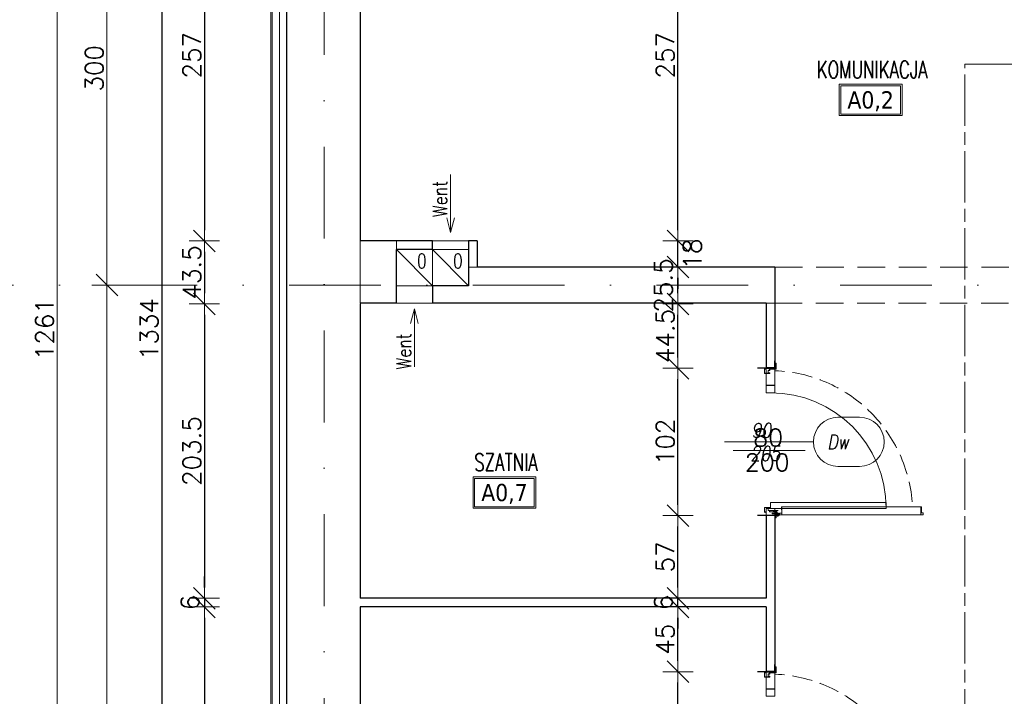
# Model space of a CAD drawing. Header units: millimetres. Extents: x 23192 to 177760, y -399809 to -79279.
# Tile 86 of 256: x 48707 to 49388, y -195224 to -194755. Entities that reach past the tile are written whole.
import ezdxf
from ezdxf.enums import TextEntityAlignment as Align

# ---------------------------------------------------------------- set-up
doc = ezdxf.new("R2010")
doc.units = ezdxf.units.MM
for name, pattern in [('CENTER', [0.6, 0.375, -0.075, 0.075, -0.075]), ('CHAIN', [0.3543, 0.2362, -0.0295, 0.0591, -0.0295]), ('DASHDOT', [25.4, 12.7, -6.35, 0, -6.35]), ('HIDDEN', [9.525, 6.35, -3.175]), ('Hidden Line', [391.222223, 282.222223, -109])]:
    doc.linetypes.add(name, pattern=pattern)
doc.layers.get('0').update_dxf_attribs({"lineweight": 0})
for name, color, linetype, lineweight in [('!! 0_ Istn-sciany', 3, 'Continuous', 30), ('!! 0_ Istn-widok', 1, 'Continuous', 15), ('!! 0_Istn-went', 5, 'Continuous', 13), ('!! 0_Opis_pom', 9, 'Continuous', 13), ('!! 1_ tynk zewn  - nowy', 21, 'Continuous', 20), ('!! 1_droga ewakuacyjna', 3, 'CHAIN', 20), ('!! 1_PROJ Sciany', 2, 'Continuous', 40), ('!! 2_ remont Ocieplenie', 4, 'ZIGZAG', 5), ('!! 2_Drzwi - nowe remont', 33, 'Continuous', 9), ('!! 2_drzwi opis', 151, 'Continuous', 9), ('!! wymiary osi', 250, 'Continuous', 9), ('0-osie-liniA', 14, 'DASHDOT', 5)]:
    doc.layers.add(name, color=color, linetype=linetype, lineweight=lineweight)
doc.layers.add('!! 2_WYBURZENIA DO REMONTU', color=7, linetype='Continuous', lineweight=0, true_color=0x4d4d4d, plot=False)
doc.styles.add('50', font='ROMANS.shx', dxfattribs={"width": 0.8, "height": 10})
doc.styles.add('ARCHETYP', font='romans.shx', dxfattribs={"height": 15})
doc.styles.add('ARIAL', font='tahoma.ttf')
doc.styles.add('TXT', font='simplex.shx')
doc.linetypes.add('ZIGZAG', pattern='A,0.00254,-5.08,[131,ltypeshp.shx,S=5.08,R=0,X=-5.08,Y=0],-10.16,[131,ltypeshp.shx,S=5.08,R=180,X=5.08,Y=0],-5.08', length=20.32254)
doc.dimstyles.new('DIM50', dxfattribs={"dimscale": 5, "dimtxt": 2.5, "dimasz": 1.5, "dimexe": 0, "dimexo": 0, "dimgap": 0.5, "dimtad": 1, "dimdec": 4, "dimrnd": 0.5, "dimdsep": 46, "dimtxsty": 'TXT', "dimblk1": 'TICK1', "dimblk2": 'TICK1', "dimsah": 1, "dimcen": 0, "dimse1": 1, "dimse2": 1, "dimclrd": 1, "dimclre": 7, "dimclrt": 9, "dimadec": 0, "dimazin": 0, "dimtfac": 1, "dimtdec": 4, "dimtmove": 2, "dimatfit": 3, "dimldrblk": 'TICK1', "dimfxl": 1, "dimtolj": 1, "dimarcsym": 0})

# ---------------------------------------------------------------- blocks, each defined once
blk = doc.blocks.new('TICK1')
at = {"color": 2}
blk.add_line((-1, -1), (1, 1), dxfattribs=at)
at = {"color": 0}
for p, q in [((0, -1.4), (0, 1.4)), ((0, 0), (-1, 0))]:
    blk.add_line(p, q, dxfattribs=at)
blk = doc.blocks.new('*D3751')
at = {"layer": '!! wymiary osi', "color": 1, "lineweight": -2, "transparency": 16777216}
blk.add_line((48732.98, -194409.59), (48732.98, -195655.59), dxfattribs=at)
at = {"layer": 'DEFPOINTS', "color": 0, "transparency": 16777216}
for p in [(48761.96, -194402.09), (48732.98, -195663.09), (48761.96, -195663.09)]:
    blk.add_point(p, dxfattribs=at)
at = {"layer": '!! wymiary osi', "color": 1, "lineweight": -2, "transparency": 16777216, "xscale": 7.5, "yscale": 7.5, "zscale": 7.5}
for p, rotation in [((48732.98, -194402.09), 90), ((48732.98, -195663.09), 270)]:
    blk.add_blockref('TICK1', p, dxfattribs=dict(at, rotation=rotation))
at = {"layer": '!! wymiary osi', "color": 9, "transparency": 16777216, "insert": (48724.23, -195032.59), "char_height": 12.5, "attachment_point": 5, "rotation": 90, "style": 'TXT'}
blk.add_mtext('\\A1;1261', dxfattribs=at)
blk = doc.blocks.new('*D3752')
at = {"layer": '!! wymiary osi', "color": 1, "lineweight": -2, "transparency": 16777216}
blk.add_line((48767.37, -195655.59), (48767.37, -195009.59), dxfattribs=at)
at = {"layer": 'DEFPOINTS', "color": 0, "transparency": 16777216}
for p in [(48767.37, -195002.09), (48799.55, -195002.09), (48799.55, -195663.09)]:
    blk.add_point(p, dxfattribs=at)
at = {"layer": '!! wymiary osi', "color": 1, "lineweight": -2, "transparency": 16777216, "xscale": 7.5, "yscale": 7.5, "zscale": 7.5}
for p, rotation in [((48767.37, -195002.09), 90), ((48767.37, -195663.09), 270)]:
    blk.add_blockref('TICK1', p, dxfattribs=dict(at, rotation=rotation))
at = {"layer": '!! wymiary osi', "color": 9, "transparency": 16777216, "insert": (48758.62, -195332.59), "char_height": 12.5, "attachment_point": 5, "rotation": 90, "style": 'TXT'}
blk.add_mtext('\\A1;661', dxfattribs=at)
blk = doc.blocks.new('*D3753')
at = {"layer": '!! wymiary osi', "color": 1, "lineweight": -2, "transparency": 16777216}
blk.add_line((48767.37, -194994.59), (48767.37, -194709.59), dxfattribs=at)
at = {"layer": 'DEFPOINTS', "color": 0, "transparency": 16777216}
for p in [(48767.37, -194702.09), (48767.37, -194702.09), (48799.55, -195002.09)]:
    blk.add_point(p, dxfattribs=at)
at = {"layer": '!! wymiary osi', "color": 1, "lineweight": -2, "transparency": 16777216, "xscale": 7.5, "yscale": 7.5, "zscale": 7.5}
for p, rotation in [((48767.37, -194702.09), 90), ((48767.37, -195002.09), 270)]:
    blk.add_blockref('TICK1', p, dxfattribs=dict(at, rotation=rotation))
at = {"layer": '!! wymiary osi', "color": 9, "transparency": 16777216, "insert": (48758.62, -194852.09), "char_height": 12.5, "attachment_point": 5, "rotation": 90, "style": 'TXT'}
blk.add_mtext('\\A1;300', dxfattribs=at)
blk = doc.blocks.new('zaw-dr-90-p')
at = {"color": 2, "linetype": 'CENTER', "ltscale": 0.2}
for p, q in [((12, 0), (-12, 0)), ((0, 12), (0, -12)), ((24.5, 24), (31, 24)), ((24.5, 19), (31, 19))]:
    blk.add_line(p, q, dxfattribs=at)
at = {"ltscale": 0.2}
for p, q in [((10, 12), (6.5, 12)), ((10, 0), (10, 6.5))]:
    blk.add_line(p, q, dxfattribs=at)
blk.add_lwpolyline([(0, 6.5), (23.5, 6.5, 0.414214), (28, 11), (28, 31), (24.5, 31), (24.5, 11, -0.414214), (23.5, 10), (0, 10, 4.561698), (7.6, 6.5), (4.9, 4.2)], format="xyb", dxfattribs=at)
blk.add_lwpolyline([(-0.2, -0.2), (-2.5, -0.2), (-2.5, 0.2), (-0.2, 0.2), (-0.2, 2.5), (0.2, 2.5), (0.2, 0.2), (2.8, 0.2), (2.8, -0.2), (0.2, -0.2), (0.2, -2.8), (-0.2, -2.8)], close=True)
blk.add_lwpolyline([(10, 10), (10, 39), (6.5, 39), (6.5, 10)], dxfattribs=at)
blk.add_circle((0, 0), 6.5, dxfattribs=at)
blk = doc.blocks.new('drzwi 90- sc 12')
for p, q in [((-13620.32, 20410.16), (-13620.32, 20313.77)), ((-13614.92, 20409.86), (-13620.32, 20409.86)), ((-13616.12, 20410.26), (-13620.22, 20410.26)), ((-13616.12, 20410.26), (-13620, 20410.26)), ((-13618.17, 20410.26), (-13616.22, 20410.26)), ((-13618.17, 20410.26), (-13616.22, 20410.26)), ((-13616.12, 20410.26), (-13616.12, 20411.46)), ((-13616.12, 20411.46), (-13615.02, 20411.46)), ((-13614.92, 20411.36), (-13614.92, 20313.77)), ((-13620.32, 20313.47), (-13620.32, 20317.97)), ((-13614.92, 20312.27), (-13614.92, 20317.97)), ((-13715.57, 20308.32), (-13715.57, 20308.56)), ((-13715.57, 20307.69), (-13715.57, 20308.56)), ((-13715.57, 20307.82), (-13715.57, 20308.56)), ((-13715.57, 20307.72), (-13715.37, 20307.72)), ((-13614.92, 20313.77), (-13620.32, 20313.77)), ((-13618.22, 20313.37), (-13620.22, 20313.37)), ((-13618.22, 20313.67), (-13618.22, 20313.37)), ((-13618.22, 20313.67), (-13616.42, 20313.67)), ((-13617.77, 20311.12), (-13617.77, 20305.72)), ((-13617.77, 20311.12), (-13617.77, 20305.72)), ((-13616.17, 20309.92), (-13617.37, 20309.92)), ((-13616.17, 20309.92), (-13616.17, 20311.02)), ((-13615.92, 20313.17), (-13615.92, 20312.17)), ((-13615.92, 20312.17), (-13615.02, 20312.17)), ((-13715.77, 20301.96), (-13716.27, 20301.96)), ((-13616.77, 20301.96), (-13616.27, 20301.96))]:
    blk.add_line(p, q)
for points in [[(-13665.27, 20284.96), (-13665.27, 20325.83)], [(-13615.57, 20309.64), (-13615.32, 20309.64), (-13615.32, 20309.82), (-13616.32, 20309.82), (-13616.32, 20309.64), (-13615.92, 20309.64)]]:
    blk.add_lwpolyline(points)
at = {"lineweight": 30}
for points in [[(-13716.27, 20308.92), (-13721.27, 20308.92)], [(-13716.27, 20308.92), (-13716.27, 20296.92)], [(-13614.27, 20308.92), (-13609.27, 20308.92)], [(-13614.27, 20308.92), (-13614.27, 20296.92)]]:
    blk.add_lwpolyline(points, dxfattribs=at)
at = {"ltscale": 0.2}
for points in [[(-13715.57, 20307.51), (-13715.57, 20309.48, 0.414214), (-13715.91, 20309.82), (-13719.43, 20309.82, 0.414214), (-13719.77, 20309.48), (-13719.77, 20308.92), (-13719.59, 20308.92), (-13719.59, 20309.48, -0.414214), (-13719.43, 20309.64), (-13716.97, 20309.64)], [(-13716.97, 20309.64), (-13715.91, 20309.64, -0.414214), (-13715.75, 20309.48), (-13715.75, 20307.51)], [(-13715.75, 20307.76), (-13715.75, 20305.58, 0.414214), (-13715.41, 20305.24), (-13714.96, 20305.24, -0.414214), (-13714.8, 20305.08), (-13714.8, 20304.48, 0.414214), (-13714.46, 20304.14), (-13713.28, 20304.14, 0.414214), (-13712.94, 20304.48), (-13712.94, 20305.15, -1), (-13712.75, 20305.15), (-13712.75, 20301.96, -0.414214), (-13712.91, 20301.8), (-13715.43, 20301.8, -0.414214), (-13715.59, 20301.96), (-13715.59, 20302.52), (-13715.77, 20302.52), (-13715.77, 20301.96, 0.414214), (-13715.43, 20301.62), (-13712.91, 20301.62, 0.414214), (-13712.57, 20301.96), (-13712.57, 20305.15, 1), (-13713.12, 20305.15), (-13713.12, 20304.48, -0.414214), (-13713.28, 20304.32), (-13714.46, 20304.32, -0.414214), (-13714.62, 20304.48), (-13714.62, 20305.08, 0.414214), (-13714.96, 20305.42), (-13715.41, 20305.42, -0.414214), (-13715.57, 20305.58), (-13715.57, 20307.64)], [(-13615.92, 20309.64), (-13616.63, 20309.64, 0.414214), (-13616.79, 20309.48), (-13616.79, 20305.58, -0.414214), (-13617.13, 20305.24), (-13617.58, 20305.24, 0.414214), (-13617.74, 20305.08), (-13617.74, 20304.48, -0.414214), (-13618.08, 20304.14), (-13619.26, 20304.14, -0.414214), (-13619.6, 20304.48), (-13619.6, 20305.15, 1), (-13619.79, 20305.15), (-13619.79, 20301.96, 0.414214), (-13619.63, 20301.8), (-13617.11, 20301.8, 0.414214), (-13616.95, 20301.96), (-13616.95, 20302.52), (-13616.77, 20302.52), (-13616.77, 20301.96, -0.414214), (-13617.11, 20301.62), (-13619.63, 20301.62, -0.414214), (-13619.97, 20301.96), (-13619.97, 20305.15, -1), (-13619.42, 20305.15), (-13619.42, 20304.48, 0.414214), (-13619.26, 20304.32), (-13618.08, 20304.32, 0.414214), (-13617.92, 20304.48), (-13617.92, 20305.08, -0.414214), (-13617.58, 20305.42), (-13617.13, 20305.42, 0.414214), (-13616.97, 20305.58), (-13616.97, 20309.48, -0.414214), (-13616.63, 20309.82), (-13613.11, 20309.82, -0.414214), (-13612.77, 20309.48), (-13612.77, 20308.92), (-13612.95, 20308.92), (-13612.95, 20309.48, 0.414214), (-13613.11, 20309.64), (-13615.57, 20309.64)]]:
    blk.add_lwpolyline(points, format="xyb", dxfattribs=at)
blk.add_lwpolyline([(-13616.79, 20308.82), (-13616.97, 20308.82), (-13616.97, 20307.42), (-13616.79, 20307.42)], close=True)
for centre, radius, start, end in [((-13620.22, 20410.16), 0.1, 90, 180), ((-13615.02, 20411.36), 0.1, 0, 90), ((-13620.22, 20313.47), 0.1, 180, 270), ((-13616.42, 20313.17), 0.5, 0, 90), ((-13616.27, 20311.02), 0.1, 0, 90), ((-13615.02, 20312.27), 0.1, 270, 0)]:
    blk.add_arc(centre, radius, start, end)
at = {"linetype": 'Hidden Line', "lineweight": 9, "ltscale": 0.05}
blk.add_arc((-13615.5, 20305.14), 99.12, 94.80054, 177.69442, dxfattribs=at)
at = {"xscale": 0.09999999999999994, "yscale": 0.09999999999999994, "zscale": 0.09999999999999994, "rotation": 180.0000000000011}
blk.add_blockref('zaw-dr-90-p', (-13614.92, 20310.92), dxfattribs=at)
blk = doc.blocks.new('1_ok-opis')
blk.add_line((0, 111.61), (0, 50))
for points in [[(-17, 128.61), (-17, 143.61)], [(17, 128.61), (17, 143.61)]]:
    blk.add_lwpolyline(points)
for centre, start, end in [((0, 143.61), 0, 180), ((0, 128.61), 180, 0)]:
    blk.add_arc(centre, 17, start, end)
at = {"style": 'ARCHETYP'}
for tag, height, rotation, p in [('NR', 12, 90, (0, 136.9)), ('NR', 12, 270, (0, 136.9)), ('SZEROKOŚĆ', 10, 90, (-8, 78.29)), ('WYSOKOŚĆ', 10, 270, (-8, 78.29)), ('WYSOKOŚĆ', 10, 90, (8, 78.29)), ('SZEROKOŚĆ', 10, 270, (8, 78.29))]:
    blk.add_attdef(tag, text='', height=height, rotation=rotation, dxfattribs=at).set_placement(p, align=Align.MIDDLE)
blk = doc.blocks.new('*D2226')
at = {"layer": '!! wymiary osi', "color": 1, "lineweight": -2, "transparency": 16777216}
blk.add_line((48805.28, -194310.09), (48805.28, -195629.09), dxfattribs=at)
at = {"layer": 'DEFPOINTS', "color": 0, "transparency": 16777216}
for p in [(48891.21, -194302.59), (48805.28, -195636.59), (48891.21, -195636.59)]:
    blk.add_point(p, dxfattribs=at)
at = {"layer": '!! wymiary osi', "color": 1, "lineweight": -2, "transparency": 16777216, "xscale": 7.5, "yscale": 7.5, "zscale": 7.5}
for p, rotation in [((48805.28, -194302.59), 90), ((48805.28, -195636.59), 270)]:
    blk.add_blockref('TICK1', p, dxfattribs=dict(at, rotation=rotation))
at = {"layer": '!! wymiary osi', "color": 9, "transparency": 16777216, "insert": (48796.53, -194969.59), "char_height": 12.5, "attachment_point": 5, "rotation": 90, "style": 'TXT'}
blk.add_mtext('\\A1;1334', dxfattribs=at)
blk = doc.blocks.new('*D2230')
at = {"layer": '!! wymiary osi', "color": 1, "lineweight": -2, "transparency": 16777216}
blk.add_line((48834.89, -194659.09), (48834.89, -194901.09), dxfattribs=at)
at = {"layer": 'DEFPOINTS', "color": 0, "transparency": 16777216}
for p in [(48942.71, -194651.59), (48834.89, -194908.59), (48942.71, -194908.59)]:
    blk.add_point(p, dxfattribs=at)
at = {"layer": '!! wymiary osi', "color": 1, "lineweight": -2, "transparency": 16777216, "xscale": 7.5, "yscale": 7.5, "zscale": 7.5}
for p, rotation in [((48834.89, -194651.59), 90), ((48834.89, -194908.59), 270)]:
    blk.add_blockref('TICK1', p, dxfattribs=dict(at, rotation=rotation))
at = {"layer": '!! wymiary osi', "color": 9, "transparency": 16777216, "insert": (48826.14, -194780.09), "char_height": 12.5, "attachment_point": 5, "rotation": 90, "style": 'TXT'}
blk.add_mtext('\\A1;257', dxfattribs=at)
blk = doc.blocks.new('*D2231')
at = {"layer": '!! wymiary osi', "color": 1, "lineweight": -2, "transparency": 16777216}
blk.add_line((48834.89, -194916.09), (48834.89, -194944.59), dxfattribs=at)
at = {"layer": 'DEFPOINTS', "color": 0, "transparency": 16777216}
for p in [(48942.71, -194908.59), (48834.89, -194952.09), (48942.71, -194952.09)]:
    blk.add_point(p, dxfattribs=at)
at = {"layer": '!! wymiary osi', "color": 1, "lineweight": -2, "transparency": 16777216, "xscale": 7.5, "yscale": 7.5, "zscale": 7.5}
for p, rotation in [((48834.89, -194908.59), 90), ((48834.89, -194952.09), 270)]:
    blk.add_blockref('TICK1', p, dxfattribs=dict(at, rotation=rotation))
at = {"layer": '!! wymiary osi', "color": 9, "transparency": 16777216, "insert": (48826.14, -194930.34), "char_height": 12.5, "attachment_point": 5, "rotation": 90, "style": 'TXT'}
blk.add_mtext('\\A1;43.5', dxfattribs=at)
blk = doc.blocks.new('*D2232')
at = {"layer": '!! wymiary osi', "color": 1, "lineweight": -2, "transparency": 16777216}
blk.add_line((48834.89, -194959.59), (48834.89, -195148.25), dxfattribs=at)
at = {"layer": 'DEFPOINTS', "color": 0, "transparency": 16777216}
for p in [(48942.71, -194952.09), (48834.89, -195155.75), (48942.71, -195155.75)]:
    blk.add_point(p, dxfattribs=at)
at = {"layer": '!! wymiary osi', "color": 1, "lineweight": -2, "transparency": 16777216, "xscale": 7.5, "yscale": 7.5, "zscale": 7.5}
for p, rotation in [((48834.89, -194952.09), 90), ((48834.89, -195155.75), 270)]:
    blk.add_blockref('TICK1', p, dxfattribs=dict(at, rotation=rotation))
at = {"layer": '!! wymiary osi', "color": 9, "transparency": 16777216, "insert": (48826.14, -195053.92), "char_height": 12.5, "attachment_point": 5, "rotation": 90, "style": 'TXT'}
blk.add_mtext('\\A1;203.5', dxfattribs=at)
blk = doc.blocks.new('*D2233')
at = {"layer": '!! wymiary osi', "color": 1, "lineweight": -2, "transparency": 16777216}
for p, q in [((48834.89, -195148.25), (48834.89, -195140.75)), ((48834.89, -195155.75), (48834.89, -195161.75)), ((48834.89, -195169.25), (48834.89, -195176.75))]:
    blk.add_line(p, q, dxfattribs=at)
at = {"layer": 'DEFPOINTS', "color": 0, "transparency": 16777216}
for p in [(48942.71, -195155.75), (48834.89, -195161.75), (48942.71, -195161.75)]:
    blk.add_point(p, dxfattribs=at)
at = {"layer": '!! wymiary osi', "color": 1, "lineweight": -2, "transparency": 16777216, "xscale": 7.5, "yscale": 7.5, "zscale": 7.5}
for p, rotation in [((48834.89, -195155.75), 270), ((48834.89, -195161.75), 90)]:
    blk.add_blockref('TICK1', p, dxfattribs=dict(at, rotation=rotation))
at = {"layer": '!! wymiary osi', "color": 9, "transparency": 16777216, "insert": (48824.89, -195158.75), "char_height": 12.5, "attachment_point": 5, "rotation": 90, "style": 'TXT'}
blk.add_mtext('\\A1;6', dxfattribs=at)
blk = doc.blocks.new('*D2234')
at = {"layer": '!! wymiary osi', "color": 1, "lineweight": -2, "transparency": 16777216}
blk.add_line((48834.89, -195169.25), (48834.89, -195356.92), dxfattribs=at)
at = {"layer": 'DEFPOINTS', "color": 0, "transparency": 16777216}
for p in [(48942.71, -195161.75), (48834.89, -195364.42), (48942.71, -195364.42)]:
    blk.add_point(p, dxfattribs=at)
at = {"layer": '!! wymiary osi', "color": 1, "lineweight": -2, "transparency": 16777216, "xscale": 7.5, "yscale": 7.5, "zscale": 7.5}
for p, rotation in [((48834.89, -195161.75), 90), ((48834.89, -195364.42), 270)]:
    blk.add_blockref('TICK1', p, dxfattribs=dict(at, rotation=rotation))
at = {"layer": '!! wymiary osi', "color": 9, "transparency": 16777216, "insert": (48826.14, -195263.09), "char_height": 12.5, "attachment_point": 5, "rotation": 90, "style": 'TXT'}
blk.add_mtext('\\A1;202.5', dxfattribs=at)
blk = doc.blocks.new('*D2289')
at = {"layer": '!! wymiary osi', "color": 1, "lineweight": -2, "transparency": 16777216}
blk.add_line((50097.21, -194587.79), (49231.21, -194587.79), dxfattribs=at)
at = {"layer": 'DEFPOINTS', "color": 0, "transparency": 16777216}
for p in [(49223.71, -194587.79), (50104.71, -194639.09), (49223.71, -195576.34)]:
    blk.add_point(p, dxfattribs=at)
at = {"layer": '!! wymiary osi', "color": 1, "lineweight": -2, "transparency": 16777216, "xscale": 7.5, "yscale": 7.5, "zscale": 7.5, "rotation": 180}
blk.add_blockref('TICK1', (49223.71, -194587.79), dxfattribs=at)
at = {"layer": '!! wymiary osi', "color": 1, "lineweight": -2, "transparency": 16777216, "xscale": 7.5, "yscale": 7.5, "zscale": 7.5}
blk.add_blockref('TICK1', (50104.71, -194587.79), dxfattribs=at)
at = {"layer": '!! wymiary osi', "color": 9, "transparency": 16777216, "insert": (49664.21, -194579.04), "char_height": 12.5, "attachment_point": 5, "style": 'TXT'}
blk.add_mtext('\\A1;881', dxfattribs=at)
blk = doc.blocks.new('*D2290')
at = {"layer": '!! wymiary osi', "color": 1, "lineweight": -2, "transparency": 16777216}
for p, q in [((49216.21, -194587.79), (49208.71, -194587.79)), ((49231.21, -194587.79), (49238.71, -194587.79))]:
    blk.add_line(p, q, dxfattribs=at)
at = {"layer": 'DEFPOINTS', "color": 0, "transparency": 16777216}
for p in [(49223.71, -194587.79), (49223.71, -195517.59), (49223.71, -195576.34)]:
    blk.add_point(p, dxfattribs=at)
at = {"layer": '!! wymiary osi', "color": 1, "lineweight": -2, "transparency": 16777216, "xscale": 7.5, "yscale": 7.5, "zscale": 7.5, "rotation": 180}
blk.add_blockref('TICK1', (49223.71, -194587.79), dxfattribs=at)
at = {"layer": '!! wymiary osi', "color": 1, "lineweight": -2, "transparency": 16777216, "xscale": 7.5, "yscale": 7.5, "zscale": 7.5}
blk.add_blockref('TICK1', (49223.71, -194587.79), dxfattribs=at)
at = {"layer": '!! wymiary osi', "color": 9, "transparency": 16777216, "insert": (49223.71, -194577.79), "char_height": 12.5, "attachment_point": 5, "style": 'TXT'}
blk.add_mtext('\\A1;0', dxfattribs=at)
blk = doc.blocks.new('*D2296')
at = {"layer": '!! wymiary osi', "color": 1, "lineweight": -2, "transparency": 16777216}
blk.add_line((49162.53, -195301.09), (49162.53, -195214.09), dxfattribs=at)
at = {"layer": 'DEFPOINTS', "color": 0, "transparency": 16777216}
for p in [(49162.53, -195206.59), (49223.71, -195206.59), (49223.71, -195308.59)]:
    blk.add_point(p, dxfattribs=at)
at = {"layer": '!! wymiary osi', "color": 1, "lineweight": -2, "transparency": 16777216, "xscale": 7.5, "yscale": 7.5, "zscale": 7.5}
for p, rotation in [((49162.53, -195206.59), 90), ((49162.53, -195308.59), 270)]:
    blk.add_blockref('TICK1', p, dxfattribs=dict(at, rotation=rotation))
at = {"layer": '!! wymiary osi', "color": 9, "transparency": 16777216, "insert": (49153.78, -195257.59), "char_height": 12.5, "attachment_point": 5, "rotation": 90, "style": 'TXT'}
blk.add_mtext('\\A1;102', dxfattribs=at)
blk = doc.blocks.new('*D2297')
at = {"layer": '!! wymiary osi', "color": 1, "lineweight": -2, "transparency": 16777216}
blk.add_line((49162.53, -195199.09), (49162.53, -195169.25), dxfattribs=at)
at = {"layer": 'DEFPOINTS', "color": 0, "transparency": 16777216}
for p in [(49162.53, -195161.75), (49223.71, -195161.75), (49223.71, -195206.59)]:
    blk.add_point(p, dxfattribs=at)
at = {"layer": '!! wymiary osi', "color": 1, "lineweight": -2, "transparency": 16777216, "xscale": 7.5, "yscale": 7.5, "zscale": 7.5}
for p, rotation in [((49162.53, -195161.75), 90), ((49162.53, -195206.59), 270)]:
    blk.add_blockref('TICK1', p, dxfattribs=dict(at, rotation=rotation))
at = {"layer": '!! wymiary osi', "color": 9, "transparency": 16777216, "insert": (49153.78, -195184.17), "char_height": 12.5, "attachment_point": 5, "rotation": 90, "style": 'TXT'}
blk.add_mtext('\\A1;45', dxfattribs=at)
blk = doc.blocks.new('*D2298')
at = {"layer": '!! wymiary osi', "color": 1, "lineweight": -2, "transparency": 16777216}
for p, q in [((49162.53, -195148.25), (49162.53, -195140.75)), ((49162.53, -195161.75), (49162.53, -195155.75)), ((49162.53, -195169.25), (49162.53, -195176.75))]:
    blk.add_line(p, q, dxfattribs=at)
at = {"layer": 'DEFPOINTS', "color": 0, "transparency": 16777216}
for p in [(49162.53, -195155.75), (49223.71, -195155.75), (49223.71, -195161.75)]:
    blk.add_point(p, dxfattribs=at)
at = {"layer": '!! wymiary osi', "color": 1, "lineweight": -2, "transparency": 16777216, "xscale": 7.5, "yscale": 7.5, "zscale": 7.5}
for p, rotation in [((49162.53, -195155.75), 270), ((49162.53, -195161.75), 90)]:
    blk.add_blockref('TICK1', p, dxfattribs=dict(at, rotation=rotation))
at = {"layer": '!! wymiary osi', "color": 9, "transparency": 16777216, "insert": (49152.53, -195158.75), "char_height": 12.5, "attachment_point": 5, "rotation": 90, "style": 'TXT'}
blk.add_mtext('\\A1;6', dxfattribs=at)
blk = doc.blocks.new('*D2299')
at = {"layer": '!! wymiary osi', "color": 1, "lineweight": -2, "transparency": 16777216}
blk.add_line((49162.53, -195148.25), (49162.53, -195106.09), dxfattribs=at)
at = {"layer": 'DEFPOINTS', "color": 0, "transparency": 16777216}
for p in [(49162.53, -195098.59), (49223.71, -195098.59), (49223.71, -195155.75)]:
    blk.add_point(p, dxfattribs=at)
at = {"layer": '!! wymiary osi', "color": 1, "lineweight": -2, "transparency": 16777216, "xscale": 7.5, "yscale": 7.5, "zscale": 7.5}
for p, rotation in [((49162.53, -195098.59), 90), ((49162.53, -195155.75), 270)]:
    blk.add_blockref('TICK1', p, dxfattribs=dict(at, rotation=rotation))
at = {"layer": '!! wymiary osi', "color": 9, "transparency": 16777216, "insert": (49153.78, -195127.17), "char_height": 12.5, "attachment_point": 5, "rotation": 90, "style": 'TXT'}
blk.add_mtext('\\A1;57', dxfattribs=at)
blk = doc.blocks.new('*D2300')
at = {"layer": '!! wymiary osi', "color": 1, "lineweight": -2, "transparency": 16777216}
blk.add_line((49162.53, -195091.09), (49162.53, -195004.09), dxfattribs=at)
at = {"layer": 'DEFPOINTS', "color": 0, "transparency": 16777216}
for p in [(49162.53, -194996.59), (49223.71, -194996.59), (49223.71, -195098.59)]:
    blk.add_point(p, dxfattribs=at)
at = {"layer": '!! wymiary osi', "color": 1, "lineweight": -2, "transparency": 16777216, "xscale": 7.5, "yscale": 7.5, "zscale": 7.5}
for p, rotation in [((49162.53, -194996.59), 90), ((49162.53, -195098.59), 270)]:
    blk.add_blockref('TICK1', p, dxfattribs=dict(at, rotation=rotation))
at = {"layer": '!! wymiary osi', "color": 9, "transparency": 16777216, "insert": (49153.78, -195047.59), "char_height": 12.5, "attachment_point": 5, "rotation": 90, "style": 'TXT'}
blk.add_mtext('\\A1;102', dxfattribs=at)
blk = doc.blocks.new('*D2301')
at = {"layer": '!! wymiary osi', "color": 1, "lineweight": -2, "transparency": 16777216}
blk.add_line((49162.53, -194989.09), (49162.53, -194959.59), dxfattribs=at)
at = {"layer": 'DEFPOINTS', "color": 0, "transparency": 16777216}
for p in [(49162.53, -194952.09), (49223.71, -194952.09), (49223.71, -194996.59)]:
    blk.add_point(p, dxfattribs=at)
at = {"layer": '!! wymiary osi', "color": 1, "lineweight": -2, "transparency": 16777216, "xscale": 7.5, "yscale": 7.5, "zscale": 7.5}
for p, rotation in [((49162.53, -194952.09), 90), ((49162.53, -194996.59), 270)]:
    blk.add_blockref('TICK1', p, dxfattribs=dict(at, rotation=rotation))
at = {"layer": '!! wymiary osi', "color": 9, "transparency": 16777216, "insert": (49153.78, -194974.34), "char_height": 12.5, "attachment_point": 5, "rotation": 90, "style": 'TXT'}
blk.add_mtext('\\A1;44.5', dxfattribs=at)
blk = doc.blocks.new('*D2302')
at = {"layer": '!! wymiary osi', "color": 1, "lineweight": -2, "transparency": 16777216}
blk.add_line((49162.53, -194944.59), (49162.53, -194934.09), dxfattribs=at)
at = {"layer": 'DEFPOINTS', "color": 0, "transparency": 16777216}
for p in [(49162.53, -194926.59), (49229.71, -194926.59), (49223.71, -194952.09)]:
    blk.add_point(p, dxfattribs=at)
at = {"layer": '!! wymiary osi', "color": 1, "lineweight": -2, "transparency": 16777216, "xscale": 7.5, "yscale": 7.5, "zscale": 7.5}
for p, rotation in [((49162.53, -194926.59), 90), ((49162.53, -194952.09), 270)]:
    blk.add_blockref('TICK1', p, dxfattribs=dict(at, rotation=rotation))
at = {"layer": '!! wymiary osi', "color": 9, "transparency": 16777216, "insert": (49152.53, -194939.34), "char_height": 12.5, "attachment_point": 5, "rotation": 90, "style": 'TXT'}
blk.add_mtext('\\A1;25.5', dxfattribs=at)
blk = doc.blocks.new('*D2303')
at = {"layer": '!! wymiary osi', "color": 1, "lineweight": -2, "transparency": 16777216}
for p, q in [((49162.53, -194901.09), (49162.53, -194893.59)), ((49162.53, -194926.59), (49162.53, -194908.59)), ((49162.53, -194934.09), (49162.53, -194941.59))]:
    blk.add_line(p, q, dxfattribs=at)
at = {"layer": 'DEFPOINTS', "color": 0, "transparency": 16777216}
for p in [(49023.71, -194908.59), (49162.53, -194908.59), (49229.71, -194926.59)]:
    blk.add_point(p, dxfattribs=at)
at = {"layer": '!! wymiary osi', "color": 1, "lineweight": -2, "transparency": 16777216, "xscale": 7.5, "yscale": 7.5, "zscale": 7.5}
for p, rotation in [((49162.53, -194908.59), 270), ((49162.53, -194926.59), 90)]:
    blk.add_blockref('TICK1', p, dxfattribs=dict(at, rotation=rotation))
at = {"layer": '!! wymiary osi', "color": 9, "transparency": 16777216, "insert": (49172.53, -194917.59), "char_height": 12.5, "attachment_point": 5, "rotation": 90, "style": 'TXT'}
blk.add_mtext('\\A1;18', dxfattribs=at)
blk = doc.blocks.new('*D2304')
at = {"layer": '!! wymiary osi', "color": 1, "lineweight": -2, "transparency": 16777216}
blk.add_line((49162.53, -194901.09), (49162.53, -194659.09), dxfattribs=at)
at = {"layer": 'DEFPOINTS', "color": 0, "transparency": 16777216}
for p in [(49162.53, -194651.59), (49163.71, -194651.59), (49023.71, -194908.59)]:
    blk.add_point(p, dxfattribs=at)
at = {"layer": '!! wymiary osi', "color": 1, "lineweight": -2, "transparency": 16777216, "xscale": 7.5, "yscale": 7.5, "zscale": 7.5}
for p, rotation in [((49162.53, -194651.59), 90), ((49162.53, -194908.59), 270)]:
    blk.add_blockref('TICK1', p, dxfattribs=dict(at, rotation=rotation))
at = {"layer": '!! wymiary osi', "color": 9, "transparency": 16777216, "insert": (49153.78, -194780.09), "char_height": 12.5, "attachment_point": 5, "rotation": 90, "style": 'TXT'}
blk.add_mtext('\\A1;257', dxfattribs=at)
blk = doc.blocks.new('BLOK OSI')
at = {"layer": '0-osie-liniA', "ltscale": 5}
for points in [[(48917.71142, -193635.47368), (48917.71142, -195993.9543)], [(48639.25763, -195002.0883), (55442.2848, -195002.0883)]]:
    blk.add_lwpolyline(points, dxfattribs=at)
at = {"layer": '!! wymiary osi'}
for base, p1, p2, picture, middle in [((48732.97828, -195663.0883), (48761.95606, -194402.0883), (48761.95606, -195663.0883), '*D3751', (48724.22828, -195032.5883)), ((48767.36541, -194702.0883), (48799.55338, -195002.0883), (48767.36541, -194702.0883), '*D3753', (48758.61541, -194852.0883)), ((48767.36541, -195002.0883), (48799.55338, -195663.0883), (48799.55338, -195002.0883), '*D3752', (48758.61541, -195332.5883))]:
    dim = blk.add_linear_dim(base=base, p1=p1, p2=p2, angle=90, dimstyle='DIM50', dxfattribs=at)
    dim.commit()
    dim.dimension.update_dxf_attribs({"geometry": picture, "text_midpoint": middle})

msp = doc.modelspace()

# ---------------------------------------------------------------- linework, layer by layer
at = {"layer": '!! 0_ Istn-sciany'}
for p, q in [((48891.71142, -194313.5883), (48891.71142, -195625.5883)), ((48942.71142, -194651.5883), (48942.71142, -194908.5883)), ((49017.71142, -194908.5883), (49017.71142, -194939.5883)), ((49023.71142, -194908.5883), (49023.71142, -194926.5883)), ((49229.71142, -194926.5883), (49229.71142, -194951.5883)), ((48942.71142, -194952.0883), (48942.71142, -195155.75497)), ((48942.71142, -195161.75497), (48942.71142, -195364.42164))]:
    msp.add_line(p, q, dxfattribs=at)
for points in [[(48992.71142, -194908.5883), (48942.71142, -194908.5883)], [(48992.71142, -194914.5883), (48992.71142, -194908.5883)], [(49023.71142, -194908.5883), (49017.71142, -194908.5883)], [(48992.71142, -194914.5883), (48967.71142, -194914.5883)], [(48967.71142, -194951.5883), (48967.71142, -194914.5883)], [(49229.71142, -194926.5883), (49023.71142, -194926.5883)], [(49017.71142, -194939.5883), (48992.71142, -194939.5883)], [(48992.71142, -194939.5883), (48992.71142, -194951.5883)], [(48967.71142, -194951.5883), (48942.71142, -194951.5883)], [(49223.71142, -194951.5883), (48992.71142, -194951.5883)], [(49223.71142, -194952.0883), (49223.71142, -194996.5883)], [(49229.71142, -194952.0883), (49229.71142, -194996.58822)], [(49229.71142, -195008.5883), (49223.71142, -195008.5883)], [(49223.71142, -195098.5883), (49223.71142, -195155.75497)], [(49229.71142, -195098.5883), (49223.71142, -195098.5883)], [(49229.71142, -195098.5883), (49229.71142, -195206.58822)], [(49223.71142, -195155.75497), (48942.71142, -195155.75497)], [(49223.71142, -195161.75497), (48942.71142, -195161.75497)], [(49223.71142, -195161.75497), (49223.71142, -195206.58822)], [(49229.71142, -195218.5883), (49223.71142, -195218.5883)]]:
    msp.add_lwpolyline(points, dxfattribs=at)
at = {"layer": '!! 0_ Istn-widok'}
for points in [[(48942.71142, -194908.5883), (48942.71142, -194951.5883)], [(48967.71142, -194914.5883), (48967.71142, -194908.5883)], [(49023.71142, -194926.5883), (49017.71142, -194926.5883)], [(49223.71142, -194951.5883), (49229.71142, -194951.5883)]]:
    msp.add_lwpolyline(points, dxfattribs=at)
at = {"layer": '!! 0_ Istn-widok', "linetype": 'HIDDEN', "ltscale": 3}
for points in [[(49229.71142, -194926.5883), (49505.71142, -194926.5883)], [(49505.71142, -194951.5883), (49229.71142, -194951.5883)]]:
    msp.add_lwpolyline(points, dxfattribs=at)
at = {"layer": '!! 0_Istn-went'}
for points in [[(49005.21142, -194862.63125), (49005.21142, -194902.67778)], [(49005.21142, -194902.67778), (49002.53193, -194892.67778)], [(49005.21142, -194902.67778), (49007.89092, -194892.67778)], [(48992.71142, -194908.5883), (49017.71142, -194908.5883)], [(48967.71142, -194914.5883), (48992.71142, -194939.5883)], [(48992.71142, -194914.5883), (49017.71142, -194939.5883)], [(48967.71142, -194951.5883), (48992.71142, -194951.5883)], [(48980.21142, -194955.64023), (48977.53193, -194965.64023)], [(48980.21142, -194995.68676), (48980.21142, -194955.64023)], [(48980.21142, -194955.64023), (48982.89092, -194965.64023)]]:
    msp.add_lwpolyline(points, dxfattribs=at)
for points in [[(48967.71142, -194939.5883), (48992.71142, -194939.5883), (48992.71142, -194914.5883), (48967.71142, -194914.5883)], [(48992.71142, -194939.5883), (49017.71142, -194939.5883), (49017.71142, -194914.5883), (48992.71142, -194914.5883)]]:
    msp.add_lwpolyline(points, close=True, dxfattribs=at)
at = {"layer": '!! 0_Opis_pom', "ltscale": 0.7}
for points in [[(49274.15259, -194821.83246), (49317.67259, -194821.83246), (49317.67259, -194800.07246), (49274.15259, -194800.07246)], [(49275.24059, -194820.74446), (49316.58459, -194820.74446), (49316.58459, -194801.16046), (49275.24059, -194801.16046)], [(49020.74308, -195093.4856), (49064.26308, -195093.4856), (49064.26308, -195071.7256), (49020.74308, -195071.7256)], [(49021.83108, -195092.3976), (49063.17508, -195092.3976), (49063.17508, -195072.8136), (49021.83108, -195072.8136)]]:
    msp.add_lwpolyline(points, close=True, dxfattribs=at)
at = {"layer": '!! 1_ tynk zewn  - nowy'}
for points in [[(48954.71142, -195636.5883), (48880.71142, -195636.5883), (48880.71142, -194302.5883), (48954.71142, -194302.5883)], [(48954.71142, -195635.5883), (48881.71142, -195635.5883), (48881.71142, -194303.5883), (48954.71142, -194303.5883)]]:
    msp.add_lwpolyline(points, dxfattribs=at)
at = {"layer": '!! 1_droga ewakuacyjna', "ltscale": 150}
msp.add_lwpolyline([(49229.71142, -195466.58826), (49361.06958, -195466.58826), (49361.06958, -194786.15583), (50002.38268, -194786.15583), (50002.38268, -194926.5883)], dxfattribs=at)
at = {"layer": '!! 1_PROJ Sciany'}
for points in [[(49229.71142, -194996.58822), (49223.71142, -194996.58822)], [(49229.71142, -195206.58822), (49223.71142, -195206.58822)]]:
    msp.add_lwpolyline(points, dxfattribs=at)
at = {"layer": '!! 2_ remont Ocieplenie', "linetype": 'ZIGZAG', "ltscale": 0.75}
msp.add_lwpolyline([(48954.71142, -195630.5883), (48886.71142, -195630.5883), (48886.71142, -194308.5883), (48954.71142, -194308.5883)], dxfattribs=at)
at = {"layer": '!! 2_WYBURZENIA DO REMONTU'}
for points in [[(49223.71142, -194997.48496), (49223.71142, -195008.5883)], [(49229.71142, -194997.36873), (49229.71142, -195008.5883)], [(49250.71142, -195053.5883), (49200.71142, -195053.5883)], [(49223.71142, -195207.04209), (49223.71142, -195218.5883)], [(49229.71142, -195206.87085), (49229.71142, -195218.5883)]]:
    msp.add_lwpolyline(points, dxfattribs=at)
for points in [[(49229.71142, -195013.5883), (49229.71142, -195008.5883), (49223.71142, -195008.5883), (49223.71142, -195013.5883)], [(49306.71142, -195089.5883), (49226.71142, -195089.5883), (49226.71142, -195093.5883), (49306.71142, -195093.5883)], [(49229.71142, -195093.5883), (49229.71142, -195098.5883), (49223.71142, -195098.5883), (49223.71142, -195093.5883)], [(49229.71142, -195223.5883), (49229.71142, -195218.5883), (49223.71142, -195218.5883), (49223.71142, -195223.5883)]]:
    msp.add_lwpolyline(points, close=True, dxfattribs=at)
msp.add_arc((49226.71142, -195093.5883), 80, 359.99999996, 89.99999996, dxfattribs=at)

# ---------------------------------------------------------------- block references
at = {"layer": '!! 2_Drzwi - nowe remont', "rotation": 270}
for p in [(28920.78708, -208712.85793), (28920.78708, -208922.85793)]:
    msp.add_blockref('drzwi 90- sc 12', p, dxfattribs=at)
at = {"layer": '!! 2_drzwi opis'}
ref = msp.add_blockref('1_ok-opis', (49144.71971, -195047.58826), dxfattribs=dict(at, xscale=-1, rotation=269.9999963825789))
ref.add_attrib('WYSOKOŚĆ', '90 ', dxfattribs={"layer": '0', "height": 10, "rotation": 359.99999638, "style": '50', "oblique": 10, "width": 0.8}).set_placement((49223.01056, -195039.58826), align=Align.MIDDLE)
ref.add_attrib('SZEROKOŚĆ', '205', dxfattribs={"layer": '0', "height": 10, "rotation": 359.99999638, "style": '50', "oblique": 10, "width": 0.8}).set_placement((49223.01056, -195055.58826), align=Align.MIDDLE)
ref.add_attrib('NR', 'Dw', dxfattribs={"layer": '0', "height": 10, "rotation": 359.99999638, "style": '50', "oblique": 10, "width": 0.8}).set_placement((49273.33095, -195047.58827), align=Align.MIDDLE)
at = {"layer": '!! wymiary osi'}
msp.add_blockref('BLOK OSI', (0, 63), dxfattribs=at)

# ---------------------------------------------------------------- texts
at = {"layer": '!! 0_Istn-went', "style": 'ARCHETYP', "width": 0.8}
for s, rotation, p in [('Went', 89.99999996, (49002.8812, -194892.00802)), ('0', 0.00000004, (48981.87286, -194927.41077)), ('0', 0.00000004, (49006.87286, -194927.41077)), ('Went', 89.99999996, (48977.8812, -194997.47365))]:
    msp.add_text(s, height=10, rotation=rotation, dxfattribs=at).set_placement(p)
at = {"layer": '!! 0_Opis_pom', "ltscale": 0.7, "style": 'TXT', "width": 0.7}
for s, p in [('KOMUNIKACJA', (49297.02772, -194796.02615)), ('SZATNIA', (49043.61821, -195067.67929))]:
    msp.add_text(s, height=12, dxfattribs=at).set_placement(p, align=Align.CENTER)
at = {"layer": '!! 0_Opis_pom', "ltscale": 0.7, "style": 'ARIAL'}
for tag, p in [('A0,2', (49295.91259, -194810.95246)), ('A0,7', (49042.50308, -195082.6056))]:
    msp.add_attdef(tag, text='', height=11.968, dxfattribs=at).set_placement(p, align=Align.MIDDLE_CENTER)
at = {"layer": '!! 2_WYBURZENIA DO REMONTU', "style": 'ARCHETYP'}
for s, p in [('80', (49214.68862, -195050.5883)), ('200', (49208.90735, -195067.73544))]:
    msp.add_text(s, height=12, rotation=359.99999996, dxfattribs=at).set_placement(p)

# ---------------------------------------------------------------- dimensions: what is measured, and where the dimension line sits
at = {"layer": '!! wymiary osi'}
for base, p1, p2, picture, middle in [((48805.2752, -195636.5883), (48891.21142, -194302.5883), (48891.21142, -195636.5883), '*D2226', (48796.5252, -194969.5883)), ((48834.89139, -194908.5883), (48942.71142, -194651.5883), (48942.71142, -194908.5883), '*D2230', (48826.14139, -194780.0883)), ((49162.52717, -194651.5883), (49023.71142, -194908.5883), (49163.71142, -194651.5883), '*D2304', (49153.77717, -194780.0883)), ((49162.52717, -194908.5883), (49229.71142, -194926.5883), (49023.71142, -194908.5883), '*D2303', (49172.52717, -194917.5883)), ((48834.89139, -194952.0883), (48942.71142, -194908.5883), (48942.71142, -194952.0883), '*D2231', (48826.14139, -194930.3383)), ((49162.52717, -194926.5883), (49223.71142, -194952.0883), (49229.71142, -194926.5883), '*D2302', (49152.52717, -194939.3383)), ((48834.89139, -195155.75497), (48942.71142, -194952.0883), (48942.71142, -195155.75497), '*D2232', (48826.14139, -195053.92164)), ((49162.52717, -194952.0883), (49223.71142, -194996.58822), (49223.71142, -194952.0883), '*D2301', (49153.77717, -194974.33826)), ((49162.52717, -194996.58822), (49223.71142, -195098.5883), (49223.71142, -194996.58822), '*D2300', (49153.77717, -195047.58826)), ((49162.52717, -195098.5883), (49223.71142, -195155.75497), (49223.71142, -195098.5883), '*D2299', (49153.77717, -195127.17164)), ((48834.89139, -195161.75497), (48942.71142, -195155.75497), (48942.71142, -195161.75497), '*D2233', (48824.89139, -195158.75497)), ((49162.52717, -195155.75497), (49223.71142, -195161.75497), (49223.71142, -195155.75497), '*D2298', (49152.52717, -195158.75497)), ((48834.89139, -195364.42164), (48942.71142, -195161.75497), (48942.71142, -195364.42164), '*D2234', (48826.14139, -195263.0883)), ((49162.527168, -195161.754969), (49223.711424, -195206.588222), (49223.711424, -195161.754969), '*D2297', (49153.777168, -195184.171596)), ((49162.52717, -195206.58822), (49223.71143, -195308.5883), (49223.71142, -195206.58822), '*D2296', (49153.77717, -195257.58826))]:
    dim = msp.add_linear_dim(base=base, p1=p1, p2=p2, angle=90, dimstyle='DIM50', dxfattribs=at)
    dim.commit()
    dim.dimension.update_dxf_attribs({"geometry": picture, "text_midpoint": middle})
for base, p1, p2, picture, middle in [((49223.7114244, -194587.7887195), (49223.7114245, -195576.338872), (49223.7114244, -195517.5883028), '*D2290', (49223.7114245, -194577.7887195)), ((49223.71142, -194587.78872), (50104.71142, -194639.0883), (49223.71142, -195576.33887), '*D2289', (49664.21142, -194579.03872))]:
    dim = msp.add_linear_dim(base=base, p1=p1, p2=p2, dimstyle='DIM50', dxfattribs=at)
    dim.commit()
    dim.dimension.update_dxf_attribs({"geometry": picture, "text_midpoint": middle})

doc.saveas('drawing.dxf')
